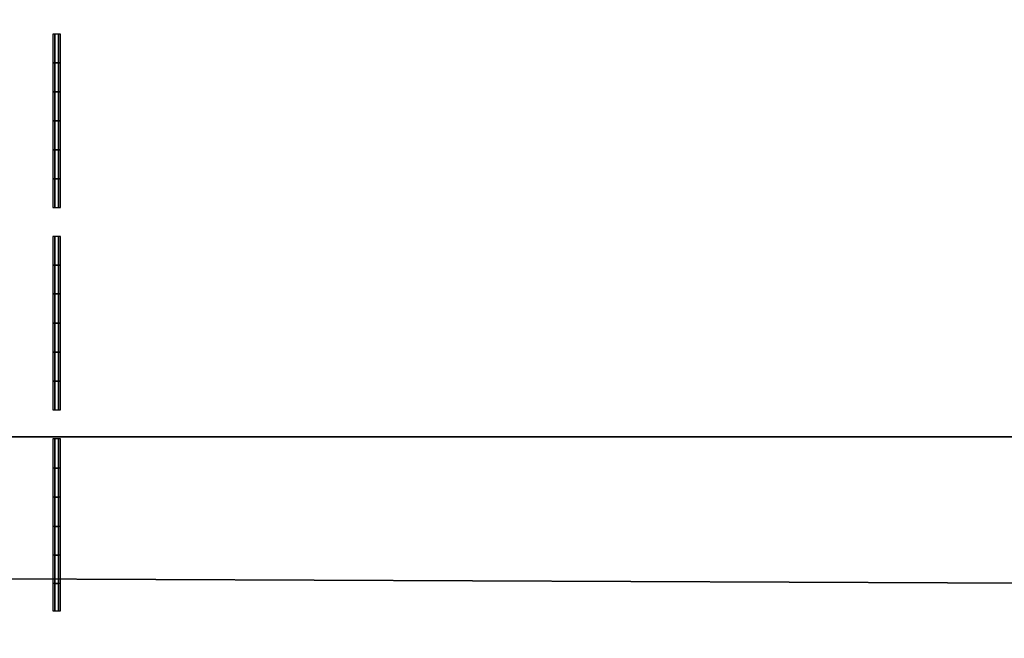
# Model space of a CAD drawing. Header units: inches. Extents: x 0 to 76, y -28.1 to 0.
# Tile 217 of 256: x 49.676 to 50.998, y -27.18 to -26.35. Entities that reach past the tile are written whole.
import ezdxf

# ---------------------------------------------------------------- set-up
doc = ezdxf.new("R2010")
doc.units = ezdxf.units.IN
doc.header["$LTSCALE"] = 0.03937
doc.header["$MEASUREMENT"] = 0
doc.layers.add('A-FURN-3-ST', color=151, linetype='Continuous')
doc.layers.add('A-FURN-3-STITCH', color=15, linetype='Continuous')

msp = doc.modelspace()

# ---------------------------------------------------------------- meshes
at = {"layer": 'A-FURN-3-ST'}
mesh = msp.add_polyface(dxfattribs=at)
corners = [(3.75, -5.4592, 18), (72.25, -5.4592, 18), (3.75, -5.1746, 17.9626), (72.25, -5.1746, 17.9626), (3.75, -4.9094, 17.8528), (72.25, -4.9094, 17.8528), (3.75, -4.6816, 17.6781), (72.25, -4.6816, 17.6781), (3.75, -4.5068, 17.4505), (72.25, -4.5068, 17.4505), (3.75, -4.3968, 17.1854), (72.25, -4.3968, 17.1854), (3.75, -4.3592, 16.9008), (72.25, -4.3504, 5.5004), (3.75, -4.3504, 5.5004), (3.75, -4.3883, 5.3089), (72.25, -4.3883, 5.3089), (3.75, -4.4967, 5.1466), (72.25, -4.4967, 5.1466), (3.75, -4.659, 5.0381), (72.25, -4.659, 5.0381), (3.75, -4.8504, 5), (3.75, -27.51, 5), (3.625, -4.8504, 5.0335), (3.625, -27.51, 5.0335), (3.5335, -4.8504, 5.125), (3.5335, -4.5038, 5.3567), (3.625, -4.3839, 5.5004), (3.625, -4.4193, 5.3217), (3.625, -4.5204, 5.1703), (3.625, -4.6718, 5.069), (3.5335, -4.4842, 16.9008), (3.625, -4.3926, 16.9008), (3.625, -4.4292, 17.1767), (3.5335, -5.2069, 17.8418), (3.625, -5.4592, 17.9665), (3.625, -5.1833, 17.9302), (3.5335, -4.77, 17.5897), (3.625, -4.7053, 17.6544), (3.625, -4.5358, 17.4337), (3.5335, -4.615, 17.3879), (3.5335, -4.5175, 17.153), (3.625, -4.9261, 17.8238), (3.625, -26.91, 17.9665), (3.75, -26.91, 18)]
mesh.append_faces([[corners[k] for k in face] for face in [(0, 1, 2), (2, 3, 4), (4, 5, 6), (6, 7, 8), (8, 9, 10), (10, 11, 12), (12, 13, 14), (14, 13, 15), (15, 16, 17), (17, 18, 19), (19, 20, 21), (21, 22, 23), (23, 24, 25), (26, 27, 28), (28, 27, 14), (28, 14, 15), (28, 15, 29), (29, 15, 17), (29, 17, 30), (30, 17, 19), (30, 19, 23), (23, 19, 21), (23, 25, 30), (27, 31, 32), (27, 32, 14), (14, 32, 12), (31, 33, 32), (32, 33, 10), (32, 10, 12), (34, 35, 36), (37, 38, 39, 40), (40, 39, 33, 41), (35, 0, 36), (36, 0, 2), (36, 2, 42), (42, 2, 4), (42, 4, 38), (38, 4, 6), (38, 6, 39), (39, 6, 8), (39, 8, 33), (33, 8, 10), (35, 43, 0), (44, 1, 0)]])
mesh = msp.add_polyface(dxfattribs=at)
corners = [(72.375, -4.8504, 5.0335), (72.375, -27.51, 5.0335), (72.25, -4.8504, 5), (72.25, -4.3504, 5.5004), (72.375, -4.3839, 5.5004), (72.25, -4.3883, 5.3089), (72.375, -4.4193, 5.3217), (72.25, -4.4967, 5.1466), (72.375, -4.5204, 5.1703), (72.25, -4.659, 5.0381), (72.375, -4.6718, 5.069), (72.4665, -4.7068, 5.1536), (72.4665, -4.4754, 5.5003), (72.4665, -4.5038, 5.3567), (72.4665, -4.5851, 5.2349), (72.25, -4.3592, 16.9008), (72.375, -4.3926, 16.9008), (72.25, -5.4592, 18), (72.375, -5.4592, 17.9665), (72.25, -5.1746, 17.9626), (72.375, -5.1833, 17.9302), (72.25, -4.9094, 17.8528), (72.375, -4.9261, 17.8238), (72.25, -4.6816, 17.6781), (72.375, -4.7053, 17.6544), (72.25, -4.5068, 17.4505), (72.375, -4.5358, 17.4337), (72.25, -4.3968, 17.1854), (72.375, -4.4292, 17.1767), (72.4665, -4.5175, 17.153), (72.4665, -5.4592, 17.875), (72.25, -26.91, 18), (72.375, -26.91, 17.9665), (3.75, -5.1746, 17.9626), (3.75, -4.9094, 17.8528), (3.75, -4.6816, 17.6781), (3.75, -4.5068, 17.4505), (3.75, -4.3968, 17.1854), (3.75, -4.3592, 16.9008), (3.75, -4.3883, 5.3089), (3.75, -4.4967, 5.1466), (3.75, -4.659, 5.0381), (3.75, -4.8504, 5), (72.25, -27.51, 5)]
mesh.append_faces([[corners[k] for k in face] for face in [(0, 1, 2), (3, 4, 5), (5, 4, 6), (5, 6, 7), (7, 6, 8), (7, 8, 9), (9, 8, 10), (9, 10, 2), (2, 10, 0), (0, 10, 11), (12, 6, 4), (8, 6, 13, 14), (3, 15, 4), (4, 15, 16), (4, 16, 12), (17, 18, 19), (19, 18, 20), (19, 20, 21), (21, 20, 22), (21, 22, 23), (23, 22, 24), (23, 24, 25), (25, 24, 26), (25, 26, 27), (27, 26, 28), (27, 28, 15), (15, 28, 16), (16, 28, 29), (18, 30, 20), (17, 31, 18), (18, 32, 30), (33, 17, 19), (34, 19, 21), (35, 21, 23), (36, 23, 25), (37, 25, 27), (38, 27, 15), (15, 3, 38), (39, 3, 5), (40, 5, 7), (41, 7, 9), (42, 9, 2), (2, 43, 42)]])
mesh = msp.add_polyface(dxfattribs=at)
corners = [(3.75, -4.8504, 5), (72.25, -27.51, 5), (3.75, -27.51, 5), (3.625, -4.8504, 5.0335), (3.625, -27.51, 5.0335), (3.75, -28.01, 5.5), (3.625, -27.9765, 5.5), (3.75, -27.9719, 5.3087), (3.625, -27.941, 5.3215), (3.75, -27.8636, 5.1464), (3.625, -27.8399, 5.1701), (3.75, -27.7013, 5.0381), (3.625, -27.6885, 5.069), (3.5335, -27.6535, 5.1535), (3.5335, -27.885, 5.5), (3.75, -28.01, 16.9), (3.625, -27.9765, 16.9), (3.75, -26.91, 18), (3.625, -26.91, 17.9665), (3.75, -27.1947, 17.9625), (3.625, -27.186, 17.9302), (3.75, -27.46, 17.8526), (3.625, -27.4433, 17.8236), (3.75, -27.6878, 17.6778), (3.625, -27.6641, 17.6541), (3.75, -27.8626, 17.45), (3.625, -27.8336, 17.4333), (3.75, -27.9725, 17.1847), (3.625, -27.9402, 17.176), (3.5335, -27.8518, 17.1523), (3.5335, -26.91, 17.875), (3.5335, -27.5994, 17.5894), (3.5335, -27.7544, 17.3875), (3.625, -5.4592, 17.9665), (3.75, -5.4592, 18), (72.25, -28.01, 16.9), (72.25, -27.9725, 17.1847), (72.25, -27.8626, 17.45), (72.25, -27.6878, 17.6778), (72.25, -27.46, 17.8526), (72.25, -27.1947, 17.9625), (72.25, -27.7013, 5.0381), (72.25, -27.8636, 5.1464), (72.25, -27.9719, 5.3087)]
mesh.append_faces([[corners[k] for k in face] for face in [(0, 1, 2), (3, 2, 4), (5, 6, 7), (7, 6, 8), (7, 8, 9), (9, 8, 10), (9, 10, 11), (11, 10, 12), (11, 12, 2), (2, 12, 4), (4, 12, 13), (14, 8, 6), (5, 15, 6), (6, 15, 16), (6, 16, 14), (17, 18, 19), (19, 18, 20), (19, 20, 21), (21, 20, 22), (21, 22, 23), (23, 22, 24), (23, 24, 25), (25, 24, 26), (25, 26, 27), (27, 26, 28), (27, 28, 15), (15, 28, 16), (16, 28, 29), (18, 30, 20), (24, 31, 32, 26), (26, 32, 29, 28), (33, 30, 18), (34, 18, 17), (15, 35, 27), (27, 36, 25), (25, 37, 23), (23, 38, 21), (21, 39, 19), (19, 40, 17), (5, 35, 15), (2, 1, 11), (11, 41, 9), (9, 42, 7), (7, 43, 5)]])
mesh = msp.add_polyface(dxfattribs=at)
corners = [(72.375, -4.8504, 5.0335), (72.4665, -27.51, 5.125), (72.375, -27.51, 5.0335), (72.25, -4.8504, 5), (72.25, -27.51, 5), (72.4665, -27.8565, 5.3565), (72.375, -27.9765, 5.5), (72.375, -27.941, 5.3215), (72.25, -28.01, 5.5), (72.25, -27.9719, 5.3087), (72.375, -27.8399, 5.1701), (72.25, -27.8636, 5.1464), (72.375, -27.6885, 5.069), (72.25, -27.7013, 5.0381), (72.4665, -27.6535, 5.1535), (72.4665, -27.7752, 5.2348), (72.4665, -27.885, 16.9), (72.375, -27.9765, 16.9), (72.25, -28.01, 16.9), (72.375, -27.9402, 17.176), (72.25, -27.9725, 17.1847), (72.4665, -27.1624, 17.8418), (72.375, -26.91, 17.9665), (72.375, -27.186, 17.9302), (72.25, -26.91, 18), (72.25, -27.1947, 17.9625), (72.375, -27.4433, 17.8236), (72.25, -27.46, 17.8526), (72.375, -27.6641, 17.6541), (72.25, -27.6878, 17.6778), (72.375, -27.8336, 17.4333), (72.25, -27.8626, 17.45), (72.375, -5.4592, 17.9665), (3.75, -27.9725, 17.1847), (3.75, -27.8626, 17.45), (3.75, -27.6878, 17.6778), (3.75, -27.46, 17.8526), (3.75, -27.1947, 17.9625), (3.75, -26.91, 18), (3.75, -28.01, 5.5), (3.75, -27.7013, 5.0381), (3.75, -27.8636, 5.1464), (3.75, -27.9719, 5.3087), (72.25, -5.4592, 18)]
mesh.append_faces([[corners[k] for k in face] for face in [(0, 1, 2), (3, 2, 4), (5, 6, 7), (7, 6, 8), (7, 8, 9), (7, 9, 10), (10, 9, 11), (10, 11, 12), (12, 11, 13), (12, 13, 2), (2, 13, 4), (2, 1, 12), (12, 14, 15, 10), (6, 16, 17), (6, 17, 8), (8, 17, 18), (16, 19, 17), (17, 19, 20), (17, 20, 18), (21, 22, 23), (22, 24, 23), (23, 24, 25), (23, 25, 26), (26, 25, 27), (26, 27, 28), (28, 27, 29), (28, 29, 30), (30, 29, 31), (30, 31, 19), (19, 31, 20), (32, 24, 22), (33, 18, 20), (34, 20, 31), (35, 31, 29), (36, 29, 27), (37, 27, 25), (38, 25, 24), (8, 18, 39), (40, 4, 13), (41, 13, 11), (42, 11, 9), (39, 9, 8), (24, 43, 38)]])
at = {"layer": 'A-FURN-3-STITCH'}
mesh = msp.add_polymesh((7, 4), dxfattribs=at)
for k, corner in enumerate([(49.7201, -26.602, 18.0001), (49.7227, -26.602, 18), (49.7279, -26.602, 18), (49.7305, -26.602, 18.0001), (49.7201, -26.5637, 18.0077), (49.7227, -26.5637, 18.0122), (49.7279, -26.5637, 18.0122), (49.7305, -26.5637, 18.0077), (49.7201, -26.5249, 18.0123), (49.7227, -26.5249, 18.0168), (49.7279, -26.5249, 18.0168), (49.7305, -26.5249, 18.0123), (49.7201, -26.4858, 18.0138), (49.7227, -26.4858, 18.0183), (49.7279, -26.4858, 18.0183), (49.7305, -26.4858, 18.0138), (49.7201, -26.4467, 18.0123), (49.7227, -26.4467, 18.0168), (49.7279, -26.4467, 18.0168), (49.7305, -26.4467, 18.0123), (49.7201, -26.4079, 18.0077), (49.7227, -26.4079, 18.0122), (49.7279, -26.4079, 18.0122), (49.7305, -26.4079, 18.0077), (49.7201, -26.3695, 18.0001), (49.7227, -26.3695, 18.0001), (49.7279, -26.3695, 18.0001), (49.7305, -26.3695, 18.0001)]):
    mesh.set_mesh_vertex(divmod(k, 4), corner)
mesh = msp.add_polymesh((7, 4), dxfattribs=at)
for k, corner in enumerate([(49.7201, -26.8736, 18.0001), (49.7227, -26.8736, 18), (49.7279, -26.8736, 18), (49.7305, -26.8736, 18.0001), (49.7201, -26.8352, 18.0077), (49.7227, -26.8352, 18.0122), (49.7279, -26.8352, 18.0122), (49.7305, -26.8352, 18.0077), (49.7201, -26.7964, 18.0123), (49.7227, -26.7964, 18.0168), (49.7279, -26.7964, 18.0168), (49.7305, -26.7964, 18.0123), (49.7201, -26.7573, 18.0138), (49.7227, -26.7573, 18.0183), (49.7279, -26.7573, 18.0183), (49.7305, -26.7573, 18.0138), (49.7201, -26.7182, 18.0123), (49.7227, -26.7182, 18.0168), (49.7279, -26.7182, 18.0168), (49.7305, -26.7182, 18.0123), (49.7201, -26.6794, 18.0077), (49.7227, -26.6794, 18.0122), (49.7279, -26.6794, 18.0122), (49.7305, -26.6794, 18.0077), (49.7201, -26.6411, 18.0001), (49.7227, -26.6411, 18.0001), (49.7279, -26.6411, 18.0001), (49.7305, -26.6411, 18.0001)]):
    mesh.set_mesh_vertex(divmod(k, 4), corner)
mesh = msp.add_polymesh((7, 4), dxfattribs=at)
for k, corner in enumerate([(49.7201, -27.1437, 17.9745), (49.7227, -27.1437, 17.9745), (49.7279, -27.1437, 17.9745), (49.7305, -27.1437, 17.9745), (49.7201, -27.1064, 17.9863), (49.7227, -27.1069, 17.9908), (49.7279, -27.1069, 17.9908), (49.7305, -27.1064, 17.9863), (49.7201, -27.0683, 17.9951), (49.7227, -27.0688, 17.9996), (49.7279, -27.0688, 17.9996), (49.7305, -27.0683, 17.9951), (49.7201, -27.0297, 18.001), (49.7227, -27.0302, 18.0054), (49.7279, -27.0302, 18.0054), (49.7305, -27.0297, 18.001), (49.7201, -26.9907, 18.0037), (49.7227, -26.9911, 18.0082), (49.7279, -26.9911, 18.0082), (49.7305, -26.9907, 18.0037), (49.7201, -26.9516, 18.0034), (49.7227, -26.952, 18.0079), (49.7279, -26.952, 18.0079), (49.7305, -26.9516, 18.0034), (49.7201, -26.9126, 18.0001), (49.7227, -26.9126, 18.0001), (49.7279, -26.9126, 18.0001), (49.7305, -26.9126, 18.0001)]):
    mesh.set_mesh_vertex(divmod(k, 4), corner)

doc.saveas('drawing.dxf')
